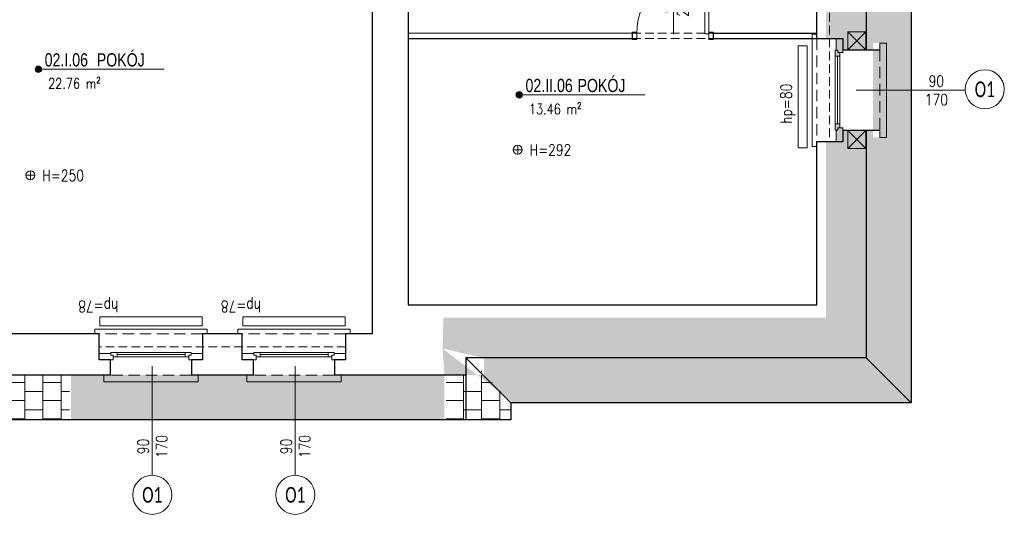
# Model space of a CAD drawing. Header units: millimetres. Extents: x 284606 to 628701, y -213781 to -93475.
# Tile 81 of 102: x 313826 to 314921, y -107591 to -107041. Entities that reach past the tile are written whole.
import ezdxf
from ezdxf.enums import TextEntityAlignment as Align

# ---------------------------------------------------------------- set-up
doc = ezdxf.new("R2010")
doc.units = ezdxf.units.MM
doc.linetypes.add('HIDDEN', pattern=[9.525, 6.35, -3.175])
doc.layers.get('0').update_dxf_attribs({"lineweight": 0})
for name, color, linetype, lineweight in [('!STR_Konstrukcja 0.20', 200, 'Continuous', 20), ('!STR_Konstrukcja 0.30', 64, 'Continuous', 30), ('!STR_Ocieplenie 0.05', 1, 'Continuous', 5), ('!STR_Opisy 0.09', 8, 'Continuous', 9), ('!STR_Przerywana 0.09', 8, 'HIDDEN', 9), ('!STR_Stolarka drzwiowa', 8, 'Continuous', 15), ('!STR_Stolarka okienna', 72, 'Continuous', 15), ('EKO Opisy 0.09', 8, 'Continuous', 9)]:
    doc.layers.add(name, color=color, linetype=linetype, lineweight=lineweight)
doc.layers.add('!STR_Kreskowanie ścian', color=7, linetype='Continuous', lineweight=5, true_color=0xa6a6a6)
doc.styles.add('AB_Arial', font='NirmalaS.ttf')
doc.styles.add('EKO 1-10', font='romans.shx', dxfattribs={"width": 0.8, "height": 15})
doc.styles.add('EKO 1-5', font='romans.shx', dxfattribs={"width": 0.8, "height": 10})
doc.styles.add('EKO CM 1-50', font='calibri.ttf', dxfattribs={"width": 0.8, "height": 12.5})

# ---------------------------------------------------------------- blocks, each defined once
blk = doc.blocks.new('wysokosc2')
at = {"ltscale": 2}
for points in [[(-5.1, 0), (5, 0)], [(0, 5.1), (0, -5.1)]]:
    blk.add_lwpolyline(points, dxfattribs=at)
blk.add_circle((0, 0), 5.03, dxfattribs=at)
at = {"ltscale": 2, "style": 'EKO 1-5', "width": 0.8}
blk.add_attdef('WYS', (13.3, -6), '', height=12.5, dxfattribs=at)
blk = doc.blocks.new('*U183')
at = {"layer": '!STR_Opisy 0.09', "linetype": 'Continuous'}
blk.add_line((-39.3, 63.9), (-39.3, -0.3), dxfattribs=at)
at = {"layer": '!STR_Stolarka drzwiowa'}
for points in [[(0, 0), (0, 80), (-4.4, 80), (-4.4, 0)], [(-80, -6.2), (-85, -6.2), (-85, 1.8), (-80, 1.8)], [(5, -6.2), (0, -6.2), (0, 1.8), (5, 1.8)]]:
    blk.add_lwpolyline(points, close=True, dxfattribs=at)
blk.add_arc((0, 0), 80, 90, 180, dxfattribs=at)
at = {"layer": '!STR_Opisy 0.09', "linetype": 'Continuous', "style": 'EKO 1-10', "width": 0.8}
blk.add_attdef('SZER', text='', height=12.5, rotation=90, dxfattribs=at).set_placement((-39.3, 31.8), align=Align.BOTTOM_CENTER)
at = {"layer": '!STR_Opisy 0.09', "ltscale": 0.7, "style": 'EKO 1-10', "width": 0.8}
blk.add_attdef('WYS', text='', height=12.5, rotation=90, dxfattribs=at).set_placement((-28.7, 31.8), align=Align.MIDDLE_CENTER)
blk = doc.blocks.new('*U268')
at = {"layer": '!STR_Opisy 0.09', "linetype": 'Continuous'}
blk.add_line((0, 32.1), (0, -89.2), dxfattribs=at)
at = {"layer": '!STR_Opisy 0.09', "ltscale": 0.7, "style": 'EKO 1-5', "width": 0.8}
blk.add_attdef('WYS', text='', height=12.5, rotation=270, dxfattribs=at).set_placement((-10.5, 0), align=Align.MIDDLE_CENTER)
at = {"layer": '!STR_Opisy 0.09', "linetype": 'Continuous', "style": 'EKO 1-5', "width": 0.8}
blk.add_attdef('SZER', text='', height=12.5, rotation=270, dxfattribs=at).set_placement((0, 0), align=Align.BOTTOM_CENTER)
blk.add_attdef('HP=', (-37.5, -160.7), '', height=12.5, rotation=180, dxfattribs=at)
blk = doc.blocks.new('*U475')
at = {"layer": '!STR_Opisy 0.09', "linetype": 'Continuous'}
blk.add_line((0, -153.5), (0, -32.2), dxfattribs=at)
at = {"layer": '!STR_Opisy 0.09', "linetype": 'Continuous', "style": 'EKO 1-5', "width": 0.8}
blk.add_attdef('HP=', (38.2, 40.6), '', height=12.5, rotation=180, dxfattribs=at)
at = {"layer": '!STR_Opisy 0.09', "ltscale": 0.7, "style": 'EKO 1-5', "width": 0.8}
blk.add_attdef('WYS', text='', height=12.5, rotation=270, dxfattribs=at).set_placement((-10.5, -121.4), align=Align.MIDDLE_CENTER)
at = {"layer": '!STR_Opisy 0.09', "linetype": 'Continuous', "style": 'EKO 1-5', "width": 0.8}
blk.add_attdef('SZER', text='', height=12.5, rotation=270, dxfattribs=at).set_placement((0, -121.4), align=Align.BOTTOM_CENTER)
blk = doc.blocks.new('*U474')
at = {"layer": '!STR_Opisy 0.09', "linetype": 'Continuous'}
blk.add_line((0, -153.5), (0, -32.2), dxfattribs=at)
at = {"layer": '!STR_Opisy 0.09', "linetype": 'Continuous', "style": 'EKO 1-5', "width": 0.8}
blk.add_attdef('HP=', (37.7, 40.6), '', height=12.5, rotation=180, dxfattribs=at)
at = {"layer": '!STR_Opisy 0.09', "ltscale": 0.7, "style": 'EKO 1-5', "width": 0.8}
blk.add_attdef('WYS', text='', height=12.5, rotation=270, dxfattribs=at).set_placement((-10.5, -121.4), align=Align.MIDDLE_CENTER)
at = {"layer": '!STR_Opisy 0.09', "linetype": 'Continuous', "style": 'EKO 1-5', "width": 0.8}
blk.add_attdef('SZER', text='', height=12.5, rotation=270, dxfattribs=at).set_placement((0, -121.4), align=Align.BOTTOM_CENTER)
blk = doc.blocks.new('*U459')
at = {"ltscale": 0.3}
blk.add_hatch(color=256, dxfattribs=at).paths.add_polyline_path([(-0.9, 50, 1), (6.8, 50, 1)])
at = {"ltscale": 1.5}
blk.add_line((17.6, 50), (154.6, 50), dxfattribs=at)
at = {"ltscale": 0.3}
blk.add_lwpolyline([(17.6, 50), (3, 50)], dxfattribs=at)
blk.add_circle((3, 50), 3.86, dxfattribs=at)
at = {"ltscale": 1.5, "width": 0.8}
for tag, p, height, style in [('NR_POM.', (10.5, 53.4), 16, 'AB_Arial'), ('NAZWA_POMIESZCZENIA', (66.9, 53.4), 16, 'AB_Arial'), ('POSADZKA', (9.1, 4), 12.5, 'EKO 1-5')]:
    blk.add_attdef(tag, p, '', height=height, rotation=0, dxfattribs=dict(at, style=style))
at = {"ltscale": 1.5, "style": 'EKO 1-5', "width": 0.8}
blk.add_attdef('POWIERZCHNIA', text='', height=12.5, rotation=0, dxfattribs=at).set_placement((78.1, 22.9), align=Align.BOTTOM_RIGHT)
blk = doc.blocks.new('KÓLKO')
at = {"layer": '!STR_Opisy 0.09'}
blk.add_circle((0, -15.51), 15.51, dxfattribs=at)
at = {"layer": '!STR_Opisy 0.09', "style": 'EKO 1-10', "width": 0.8}
blk.add_attdef('NR', text='', height=15, dxfattribs=at).set_placement((0, -15.51), align=Align.MIDDLE_CENTER)

msp = doc.modelspace()

# ---------------------------------------------------------------- hatches: boundary and pattern name
at = {"layer": '!STR_Kreskowanie ścian', "ltscale": 1.5}
h = msp.add_hatch(dxfattribs=at)
h.set_pattern_fill('AR-B88', color=8, scale=0.1, angle=90)
h.set_pattern_definition([(90, (25876.741, 1826.681), (-20.32, 1e-15), []), (180, (25876.741, 1826.681), (-20.32, -10.16), [20.32, -20.32])])
h.paths.add_polyline_path([(313344.6, -107423.5), (313299.6, -107423.5), (313299.6, -107417.5), (313299.5, -107417.5), (313249.5, -107467.5), (313249.5, -107473.5), (313344.6, -107473.5)])
h.paths.add_polyline_path([(313344.6, -107378.5), (313344.6, -107372.5), (313344.5, -107375.5), (313299.5, -107417.5), (313299.6, -107417.5), (313299.6, -107423.5), (313344.6, -107423.5)])
h.paths.add_polyline_path([(313386.4, -106262.5), (313431.3, -106262.4), (313431.3, -106212.4), (313336.3, -106212.5), (313336.3, -106359.4), (313386.4, -106359.4)])
h.paths.add_polyline_path([(313429.8, -106262.5), (313386.4, -106262.5), (313386.4, -106359.4), (313446.2, -106360.5), (313429.8, -106360.5)])
h.paths.add_polyline_path([(314288.8, -106275.5), (314288.8, -106275.5), (314288.8, -106262.5), (314201.8, -106262.5), (314201.8, -106307.5), (314201.8, -106307.5), (314201.8, -106322.2), (314231.8, -106320.5), (314231.8, -106320.5)])
h.paths.add_polyline_path([(314338.8, -106225.5), (314338.8, -106212.5), (314201.8, -106212.5), (314201.8, -106262.5), (314288.8, -106262.5), (314288.8, -106275.5), (314288.8, -106275.5)])
h.paths.add_polyline_path([(314231.8, -106320.5), (314201.8, -106297.5), (314201.8, -106349.1), (314201.8, -106432), (314201.8, -106345.2), (314231.8, -106320.2)])
h.paths.add_polyline_path([(314089.1, -106585.5), (314089.1, -106550.6)])
h.paths.add_polyline_path([(312927.2, -106571.3), (312927.2, -106517.2)])
h.paths.add_polyline_path([(314456.2, -106594.2), (314456.2, -106556.4)])
h.paths.add_polyline_path([(313801.6, -107349.7), (313840, -107349.7)])
h.paths.add_polyline_path([(312874.7, -107235.9), (312867.2, -107235.9), (312867.2, -107130.9), (312874.7, -107130.9)], flags=16)
h.paths.add_polyline_path([(312910, -107220.9), (312904.8, -107220.9), (312904.8, -107225.4), (312901.9, -107225.4), (312901.9, -107228.4), (312874.8, -107228.4), (312874.8, -107417.1), (312919.8, -107372.1), (312919.8, -107240.9), (312908.9, -107240.9), (312908.9, -107227.9), (312910, -107227.9)])
h.paths.add_polyline_path([(312874.8, -106962.4), (312901.9, -106962.4), (312901.9, -106965.3), (312904.8, -106965.3), (312904.8, -106969.4), (312910, -106969.4), (312910, -106962.8), (312908.9, -106962.8), (312908.9, -106949.9), (312919.8, -106949.9), (312919.8, -106871.2), (312874.8, -106871.2)])
h.paths.add_polyline_path([(312901.9, -107052.4), (312874.8, -107052.4), (312874.8, -107138.4), (312901.9, -107138.4), (312901.9, -107141.3), (312904.8, -107141.3), (312904.8, -107145.4), (312910, -107145.4), (312910, -107138.8), (312908.9, -107138.8), (312908.9, -107125.9), (312919.8, -107125.9), (312919.8, -107064.9), (312908.9, -107064.9), (312908.9, -107051.9), (312910, -107051.9), (312910, -107044.9), (312904.8, -107044.9), (312904.8, -107049.4), (312901.9, -107049.4)])
h.paths.add_polyline_path([(312874.8, -106871.2), (312824.8, -106871.2), (312824.8, -107467.1), (312874.8, -107417.1)])
h.paths.add_polyline_path([(312874.7, -106954.9), (312874.7, -107059.9), (312867.2, -107059.9), (312867.2, -106954.9)], flags=16)
h.paths.add_polyline_path([(314767.2, -107164.4), (314740.8, -107164.4), (314740.8, -107161.4), (314737.8, -107161.4), (314737.8, -107156.9), (314732.6, -107156.9), (314732.6, -107163.9), (314733.7, -107163.9), (314733.7, -107176.9), (314722.2, -107176.9), (314722.2, -107372.5), (314767.2, -107417.5)])
h.paths.add_polyline_path([(314782.1, -107014.9), (314782.1, -106909.9), (314774.6, -106909.9), (314774.6, -107014.9)], flags=16)
h.paths.add_polyline_path([(314782.1, -107007.4), (314767.2, -107007.4), (314767.2, -107074.4), (314782.1, -107074.4), (314782.1, -107066.9), (314774.6, -107066.9), (314774.6, -107171.9), (314782.1, -107171.9), (314782.1, -107164.4), (314767.2, -107164.4), (314767.2, -107417.5), (314817.1, -107467.5), (314817.1, -106225.7), (314767.2, -106275.6), (314767.2, -106917.4), (314782.1, -106917.4)])
h.paths.add_polyline_path([(314732.6, -106924.4), (314737.8, -106924.4), (314737.8, -106920.3), (314740.8, -106920.3), (314740.8, -106917.4), (314767.2, -106917.4), (314767.2, -106275.6), (314722.2, -106320.6), (314722.2, -106904.9), (314733.7, -106904.9), (314733.7, -106917.8), (314732.6, -106917.8)])
h.paths.add_polyline_path([(314737.8, -106999.9), (314732.6, -106999.9), (314732.6, -107006.9), (314733.7, -107006.9), (314733.7, -107019.9), (314722.2, -107019.9), (314722.2, -107061.9), (314733.7, -107061.9), (314733.7, -107074.8), (314732.6, -107074.8), (314732.6, -107081.4), (314737.8, -107081.4), (314737.8, -107077.3), (314740.8, -107077.3), (314740.8, -107074.4), (314767.2, -107074.4), (314767.2, -107007.4), (314740.8, -107007.4), (314740.8, -107004.4), (314737.8, -107004.4)])
h = msp.add_hatch(dxfattribs=at)
h.set_pattern_fill('AR-B88', color=8, scale=0.1)
h.set_pattern_definition([(0, (25876.741, 1826.681), (0, 20.32), []), (90, (25876.741, 1826.681), (-10.16, 20.32), [20.32, -20.32])])
h.paths.add_polyline_path([(313344.5, -107375.5), (312919.4, -107372.5), (312874.8, -107417.1), (312874.8, -107417.5), (313299.5, -107417.5)])
h.paths.add_polyline_path([(313299.5, -107417.5), (312874.4, -107417.5), (312824.8, -107467.1), (312824.8, -107467.5), (313249.5, -107467.5)])
h.paths.add_polyline_path([(314296, -107406.9), (314342, -107417.5), (314342, -107436.5), (313848.8, -107436.5), (313792.8, -107436.5), (313882.8, -107436.5), (313882.8, -107486.5), (314298.1, -107486.5), (314298.1, -107436.5)])
h.paths.add_polyline_path([(314767.2, -107417.5), (314296, -107406.9), (314375.3, -107467.5), (314817.1, -107467.5), (314817.1, -107467.5)])
h.paths.add_polyline_path([(314722.2, -107372.5), (314296.9, -107372.5), (314296, -107406.9), (314767.2, -107417.5)])
h.paths.add_polyline_path([(314817.1, -106225.7), (314817.1, -106225.6), (314338.8, -106225.5), (314288.8, -106275.5), (314767.2, -106275.6)])
h.paths.add_polyline_path([(314767.2, -106275.6), (314288.8, -106275.5), (314231.8, -106320.5), (314722.2, -106320.6)])
h = msp.add_hatch(dxfattribs=at)
h.set_pattern_fill('AR-B88', color=8, scale=0.1, angle=90)
h.set_pattern_definition([(90, (25876.693, 1988.838), (-20.32, 1e-15), []), (180, (25876.693, 1988.838), (-20.32, -10.16), [20.32, -20.32])])
h.paths.add_polyline_path([(313881.2, -107436.5), (313714.7, -107436.5), (313714.7, -107486.5), (313881.2, -107486.5)])
h.paths.add_polyline_path([(314371.9, -107467.5), (314332.1, -107423.8), (314341.9, -107436.5), (314299.9, -107436.5), (314299.9, -107486.5), (314371.9, -107486.5)])

# ---------------------------------------------------------------- linework, layer by layer
at = {"layer": '!STR_Konstrukcja 0.20', "color": 253, "linetype": 'Continuous', "lineweight": 15, "true_color": 0x999999}
for points in [[(314711.9, -107061.9), (314711.9, -107056.9), (314706.9, -107056.9), (314706.9, -107181.9), (314711.9, -107181.9), (314711.9, -107176.9)], [(314782.1, -107074.4), (314782.1, -107066.9), (314789.6, -107066.9), (314789.6, -107171.9), (314782.1, -107171.9), (314782.1, -107164.4)], [(314029.2, -107390.4), (314034.2, -107390.4), (314034.2, -107385.4), (313909.2, -107385.4), (313909.2, -107390.4), (313914.2, -107390.4)], [(314188.2, -107390.4), (314193.2, -107390.4), (314193.2, -107385.4), (314068.2, -107385.4), (314068.2, -107390.4), (314073.2, -107390.4)], [(314016.7, -107436.4), (314024.2, -107436.4), (314024.2, -107443.9), (313919.2, -107443.9), (313919.2, -107436.4), (313926.7, -107436.4)], [(314175.7, -107436.4), (314183.2, -107436.4), (314183.2, -107443.9), (314078.2, -107443.9), (314078.2, -107436.4), (314085.7, -107436.4)]]:
    msp.add_lwpolyline(points, dxfattribs=at)
at = {"layer": '!STR_Konstrukcja 0.30', "color": 253, "ltscale": 1.5, "true_color": 0x999999}
msp.add_line((314767.1, -107007.4), (314767.1, -107074.4), dxfattribs=at)
at = {"layer": '!STR_Konstrukcja 0.30', "color": 8, "ltscale": 1.5}
for p, q in [((314257.8, -107055.7), (314506.9, -107055.9)), ((314506.9, -107055.9), (314506.9, -107061.9)), ((314596.9, -107055.9), (314711.9, -107055.9)), ((314596.9, -107055.9), (314596.9, -107061.9)), ((314257.8, -107061.7), (314506.9, -107061.9)), ((314596.9, -107061.9), (314711.9, -107061.9)), ((314371.9, -107467.4), (314321.9, -107417.4)), ((314766.9, -107417.4), (314817.1, -107467.4))]:
    msp.add_line(p, q, dxfattribs=at)
for points in [[(314243.7, -106212.4), (314338.7, -106212.4), (314338.7, -106225.4), (314817.1, -106225.5), (314817.1, -107467.4), (314371.9, -107467.4), (314371.9, -107486.4), (313714.7, -107486.4)], [(314257.8, -106874.2), (314257.8, -107358.2), (314711.9, -107358.4), (314711.9, -107176.9)], [(313914.2, -107390.4), (313766.7, -107390.4), (313766.7, -106883.4), (313830.7, -106883.4)], [(314217.7, -106897.4), (314217.7, -107390.4), (314188.2, -107390.4)], [(314767.1, -107164.4), (314767.1, -107417.4), (314321.9, -107417.4), (314321.9, -107436.4), (314175.7, -107436.4)], [(314321.9, -107436.4), (314321.9, -107486.4)]]:
    msp.add_lwpolyline(points, dxfattribs=at)
at = {"layer": '!STR_Konstrukcja 0.30', "color": 253, "ltscale": 1.5, "true_color": 0x999999}
for points in [[(314711.9, -107061.9), (314711.9, -107019.9)], [(314073.2, -107390.4), (314029.2, -107390.4)], [(313926.7, -107436.4), (313764.7, -107436.4), (313764.7, -107423.4), (313668.6, -107423.4)], [(314085.7, -107436.4), (314016.7, -107436.4)]]:
    msp.add_lwpolyline(points, dxfattribs=at)
at = {"layer": '!STR_Konstrukcja 0.30', "color": 253, "ltscale": 2, "true_color": 0x999999}
for points in [[(314711.9, -107061.9), (314740.8, -107061.9), (314740.8, -107074.4), (314782.1, -107074.4)], [(314782.1, -107164.4), (314740.8, -107164.4), (314740.8, -107176.9), (314711.9, -107176.9)], [(313926.7, -107436.4), (313926.7, -107419.3), (313914.2, -107419.3), (313914.2, -107390.4)], [(314029.2, -107390.4), (314029.2, -107419.3), (314016.7, -107419.3), (314016.7, -107436.4)], [(314085.7, -107436.4), (314085.7, -107419.3), (314073.2, -107419.3), (314073.2, -107390.4)], [(314188.2, -107390.4), (314188.2, -107419.3), (314175.7, -107419.3), (314175.7, -107436.4)]]:
    msp.add_lwpolyline(points, dxfattribs=at)
at = {"layer": '!STR_Ocieplenie 0.05', "color": 253, "ltscale": 1.5, "true_color": 0x999999}
for points in [[(314746.4, -107054.4), (314766.4, -107054.4), (314766.4, -107074.4), (314746.4, -107074.4)], [(314746.4, -107164.4), (314766.4, -107164.4), (314766.4, -107184.4), (314746.4, -107184.4)]]:
    msp.add_lwpolyline(points, close=True, dxfattribs=at)
for points in [[(314746.4, -107054.4), (314766.4, -107074.4), (314766.4, -107054.4), (314746.4, -107074.4)], [(314746.4, -107164.4), (314766.4, -107184.4), (314766.4, -107164.4), (314746.4, -107184.4)]]:
    msp.add_lwpolyline(points, dxfattribs=at)
at = {"layer": '!STR_Przerywana 0.09', "color": 253, "ltscale": 1.5, "true_color": 0x999999}
msp.add_line((314726.3, -106904.9), (314726.3, -107176.9), dxfattribs=at)
at = {"layer": '!STR_Przerywana 0.09', "color": 8, "ltscale": 1.5}
for p, q in [((314506.9, -107055.9), (314596.9, -107055.9)), ((314506.9, -107061.9), (314596.9, -107061.9))]:
    msp.add_line(p, q, dxfattribs=at)
at = {"layer": '!STR_Przerywana 0.09', "color": 253, "ltscale": 2, "true_color": 0x999999}
for points in [[(314711.9, -107061.9), (314711.9, -107176.9)], [(314782.1, -107074.4), (314782.1, -107164.4)], [(314029.2, -107390.4), (313914.2, -107390.4)], [(314188.2, -107390.4), (314073.2, -107390.4)], [(314016.7, -107436.4), (313926.7, -107436.4)], [(314175.7, -107436.4), (314085.7, -107436.4)]]:
    msp.add_lwpolyline(points, dxfattribs=at)
at = {"layer": '!STR_Przerywana 0.09', "color": 253, "ltscale": 1.5, "true_color": 0x999999}
msp.add_lwpolyline([(314188.2, -107390.4), (314188.2, -107404.9), (313914.2, -107404.9), (313914.2, -107390.4)], dxfattribs=at)
at = {"layer": '!STR_Stolarka okienna', "color": 253, "ltscale": 0.3, "true_color": 0x999999}
for points in [[(314733.7, -107061.9), (314740.8, -107061.9), (314740.8, -107077.3), (314735.6, -107077.3), (314735.6, -107074.8), (314733.7, -107074.8), (314733.7, -107061.9)], [(314732.6, -107163.9), (314735.6, -107163.9), (314735.6, -107161.4), (314737.8, -107161.4), (314737.8, -107077.3), (314735.6, -107077.3), (314735.6, -107074.8), (314732.6, -107074.8), (314732.6, -107163.9)], [(314737.8, -107081.4), (314732.6, -107081.4)], [(314735.2, -107156.9), (314735.2, -107081.4)], [(314732.6, -107156.9), (314737.8, -107156.9)], [(314733.7, -107176.9), (314740.8, -107176.9), (314740.8, -107161.4), (314735.6, -107161.4), (314735.6, -107163.9), (314733.7, -107163.9), (314733.7, -107176.9)], [(313914.2, -107412.3), (313914.2, -107419.3), (313929.8, -107419.3), (313929.8, -107414.2), (313927.3, -107414.2), (313927.3, -107412.3), (313914.2, -107412.3)], [(313927.3, -107411.2), (313927.3, -107414.2), (313929.8, -107414.2), (313929.8, -107416.3), (314013.8, -107416.3), (314013.8, -107414.2), (314016.3, -107414.2), (314016.3, -107411.2), (313927.3, -107411.2)], [(313934.2, -107411.2), (313934.2, -107416.3)], [(313934.2, -107413.7), (314009.7, -107413.7)], [(314009.7, -107416.3), (314009.7, -107411.2)], [(314029.2, -107412.3), (314029.2, -107419.3), (314013.8, -107419.3), (314013.8, -107414.2), (314016.3, -107414.2), (314016.3, -107412.3), (314029.2, -107412.3)], [(314073.2, -107412.3), (314073.2, -107419.3), (314088.8, -107419.3), (314088.8, -107414.2), (314086.3, -107414.2), (314086.3, -107412.3), (314073.2, -107412.3)], [(314086.3, -107411.2), (314086.3, -107414.2), (314088.8, -107414.2), (314088.8, -107416.3), (314172.8, -107416.3), (314172.8, -107414.2), (314175.3, -107414.2), (314175.3, -107411.2), (314086.3, -107411.2)], [(314093.2, -107411.2), (314093.2, -107416.3)], [(314093.2, -107413.7), (314168.7, -107413.7)], [(314168.7, -107416.3), (314168.7, -107411.2)], [(314188.2, -107412.3), (314188.2, -107419.3), (314172.8, -107419.3), (314172.8, -107414.2), (314175.3, -107414.2), (314175.3, -107412.3), (314188.2, -107412.3)]]:
    msp.add_lwpolyline(points, dxfattribs=at)
at = {"color": 8}
msp.add_lwpolyline([(314701.4, -107183.7), (314691.4, -107183.7), (314691.4, -107069.9), (314701.4, -107069.9)], close=True, dxfattribs=at)
at = {"color": 253, "true_color": 0x999999}
for points in [[(314028.7, -107371.8), (314028.7, -107381.8), (313914.8, -107381.8), (313914.8, -107371.8)], [(314187.7, -107371.8), (314187.7, -107381.8), (314073.8, -107381.8), (314073.8, -107371.8)]]:
    msp.add_lwpolyline(points, close=True, dxfattribs=at)

# ---------------------------------------------------------------- block references
at = {"layer": '!STR_Konstrukcja 0.30', "color": 8, "ltscale": 1.5}
ref = msp.add_blockref('*U474', (313973.2, -107394.5), dxfattribs=dict(at, xscale=-1))
ref.add_attrib('SZER', '90', dxfattribs={"layer": '!STR_Opisy 0.09', "linetype": 'Continuous', "height": 12.5, "rotation": 90, "style": 'EKO 1-5', "width": 0.8}).set_placement((313973.2, -107515.9), align=Align.BOTTOM_CENTER)
ref.add_attrib('WYS', '170', dxfattribs={"layer": '!STR_Opisy 0.09', "ltscale": 0.7, "height": 12.5, "rotation": 90, "style": 'EKO 1-5', "width": 0.8}).set_placement((313983.7, -107515.9), align=Align.MIDDLE_CENTER)
ref.add_attrib('HP=', 'hp=78', (313935.5, -107353.9), dxfattribs={"layer": '!STR_Opisy 0.09', "linetype": 'Continuous', "height": 12.5, "rotation": 180, "style": 'EKO 1-5', "width": 0.8})
ref = msp.add_blockref('*U475', (314132.2, -107394.5), dxfattribs=dict(at, xscale=-1))
ref.add_attrib('SZER', '90', dxfattribs={"layer": '!STR_Opisy 0.09', "linetype": 'Continuous', "height": 12.5, "rotation": 90, "style": 'EKO 1-5', "width": 0.8}).set_placement((314132.2, -107515.9), align=Align.BOTTOM_CENTER)
ref.add_attrib('WYS', '170', dxfattribs={"layer": '!STR_Opisy 0.09', "ltscale": 0.7, "height": 12.5, "rotation": 90, "style": 'EKO 1-5', "width": 0.8}).set_placement((314142.7, -107515.9), align=Align.MIDDLE_CENTER)
ref.add_attrib('HP=', 'hp=78', (314094, -107353.9), dxfattribs={"layer": '!STR_Opisy 0.09', "linetype": 'Continuous', "height": 12.5, "rotation": 180, "style": 'EKO 1-5', "width": 0.8})
at = {"layer": '!STR_Opisy 0.09', "color": 8}
ref = msp.add_blockref('*U459', (313843.9, -107142.1), dxfattribs=dict(at, xscale=0.9199999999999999, yscale=0.9199999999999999, zscale=0.9199999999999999))
ref.add_attrib('NAZWA_POM', 'POKÓJ', (313911.5, -107093), dxfattribs={"layer": '0', "ltscale": 1.5, "height": 14.72, "rotation": 0, "style": 'AB_Arial', "width": 0.8})
ref.add_attrib('NUMER_POM', '02.I.06', (313853.6, -107093), dxfattribs={"layer": '0', "ltscale": 1.5, "height": 14.72, "rotation": 0, "style": 'AB_Arial', "width": 0.8})
ref.add_attrib('R-SURF', '22.76 m²', dxfattribs={"layer": '0', "ltscale": 1.5, "height": 11.5, "rotation": 0, "style": 'EKO 1-5', "width": 0.8}).set_placement((313915.8, -107121.1), align=Align.BOTTOM_RIGHT)
ref = msp.add_blockref('*U459', (314378.5, -107170.6), dxfattribs=dict(at, xscale=0.9199999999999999, yscale=0.9199999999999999, zscale=0.9199999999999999))
ref.add_attrib('NAZWA_POM', 'POKÓJ', (314446, -107121.5), dxfattribs={"layer": '0', "ltscale": 1.5, "height": 14.72, "rotation": 0, "style": 'AB_Arial', "width": 0.8})
ref.add_attrib('NUMER_POM', '02.II.06', (314388.2, -107121.5), dxfattribs={"layer": '0', "ltscale": 1.5, "height": 14.72, "rotation": 0, "style": 'AB_Arial', "width": 0.8})
ref.add_attrib('R-SURF', '13.46 m²', dxfattribs={"layer": '0', "ltscale": 1.5, "height": 11.5, "rotation": 0, "style": 'EKO 1-5', "width": 0.8}).set_placement((314450.3, -107149.6), align=Align.BOTTOM_RIGHT)
ref = msp.add_blockref('*U268', (314845, -107119.3), dxfattribs=dict(at, xscale=-1, rotation=270))
ref.add_attrib('SZER', '90', dxfattribs={"linetype": 'Continuous', "height": 12.5, "style": 'EKO 1-5', "width": 0.8}).set_placement((314845, -107119.3), align=Align.BOTTOM_CENTER)
ref.add_attrib('WYS', '170', dxfattribs={"ltscale": 0.7, "height": 12.5, "style": 'EKO 1-5', "width": 0.8}).set_placement((314845, -107129.9), align=Align.MIDDLE_CENTER)
ref.add_attrib('HP=', 'hp=80', (314684.3, -107156.8), dxfattribs={"linetype": 'Continuous', "height": 12.5, "rotation": 90, "style": 'EKO 1-5', "width": 0.8})
ref = msp.add_blockref('wysokosc2', (314379.5, -107185.7), dxfattribs=dict(at, xscale=-1, rotation=180))
ref.add_attrib('WYS', 'H=292', (314392.8, -107192.2), dxfattribs={"layer": '0', "ltscale": 2, "height": 12.5, "style": 'EKO 1-5', "width": 0.8})
ref = msp.add_blockref('wysokosc2', (313837.8, -107214.1), dxfattribs=dict(at, xscale=-1, rotation=180))
ref.add_attrib('WYS', 'H=250', (313851, -107220.6), dxfattribs={"layer": '0', "ltscale": 2, "height": 12.5, "style": 'EKO 1-5', "width": 0.8})
at = {"layer": '!STR_Stolarka drzwiowa', "color": 8, "ltscale": 0.3}
msp.add_blockref('*U183', (314591.9, -107056.7), dxfattribs=at).add_auto_attribs({'WYS': '200', 'SZER': '80'})
at = {"layer": 'EKO Opisy 0.09', "color": 8}
ref = msp.add_blockref('KÓLKO', (314898.8, -107096.7), dxfattribs=dict(at, xscale=1.4, yscale=1.4, zscale=1.4))
ref.add_attrib('NR', 'O1', dxfattribs={"height": 17.5, "style": 'EKO CM 1-50', "width": 0.7}).set_placement((314898.8, -107118.4), align=Align.MIDDLE_CENTER)
ref = msp.add_blockref('KÓLKO', (313973.2, -107548), dxfattribs=dict(at, xscale=1.4, yscale=1.4, zscale=1.4))
ref.add_attrib('NR', 'O1', dxfattribs={"height": 17.5, "style": 'EKO CM 1-50', "width": 0.7}).set_placement((313973.2, -107569.7), align=Align.MIDDLE_CENTER)
ref = msp.add_blockref('KÓLKO', (314132.2, -107548), dxfattribs=dict(at, xscale=1.4, yscale=1.4, zscale=1.4))
ref.add_attrib('NR', 'O1', dxfattribs={"height": 17.5, "style": 'EKO CM 1-50', "width": 0.7}).set_placement((314132.2, -107569.7), align=Align.MIDDLE_CENTER)

doc.saveas('drawing.dxf')
